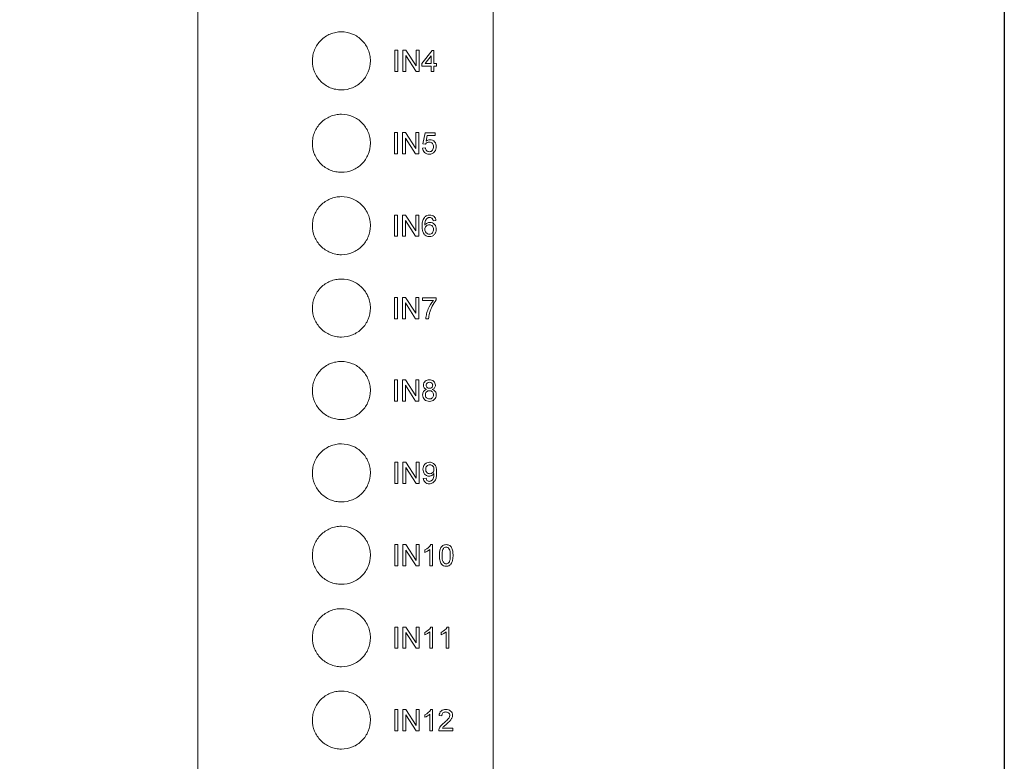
# Model space of a CAD drawing. Header units: millimetres. Extents: x 216 to 455, y 70 to 254.
# Tile 29 of 69: x 395 to 455, y 116 to 161. Entities that reach past the tile are written whole.
import ezdxf

# ---------------------------------------------------------------- set-up
doc = ezdxf.new("R2010")
doc.units = ezdxf.units.MM

msp = doc.modelspace()

# ---------------------------------------------------------------- linework, layer by layer
at = {"lineweight": 15}
for p, q in [((405.95, 218.36), (405.95, 86.466)), ((423.76, 218.36), (423.76, 86.466)), ((417.825, 158.688), (417.825, 157.404)), ((418.006, 158.688), (417.825, 158.688)), ((418.006, 157.404), (418.006, 158.688)), ((418.302, 158.688), (418.302, 157.404)), ((418.493, 158.688), (418.302, 158.688)), ((419.109, 157.73), (418.493, 158.688)), ((419.109, 158.688), (419.109, 157.73)), ((419.29, 158.688), (419.109, 158.688)), ((419.29, 157.404), (419.29, 158.688)), ((420.064, 158.672), (419.455, 157.882)), ((420.179, 158.672), (420.064, 158.672)), ((420.179, 157.882), (420.179, 158.672)), ((418.483, 158.362), (419.099, 157.404)), ((418.483, 157.404), (418.483, 158.362)), ((419.658, 157.882), (420.014, 158.344)), ((420.014, 158.344), (420.014, 157.882)), ((417.825, 157.404), (418.006, 157.404)), ((418.302, 157.404), (418.483, 157.404)), ((419.099, 157.404), (419.29, 157.404)), ((419.455, 157.882), (419.455, 157.717)), ((419.455, 157.717), (420.014, 157.717)), ((420.014, 157.882), (419.658, 157.882)), ((420.014, 157.717), (420.014, 157.404)), ((420.014, 157.404), (420.179, 157.404)), ((420.344, 157.882), (420.179, 157.882)), ((420.179, 157.717), (420.344, 157.717)), ((420.179, 157.404), (420.179, 157.717)), ((420.344, 157.717), (420.344, 157.882)), ((417.983, 153.715), (417.802, 153.715)), ((417.802, 153.715), (417.802, 152.431)), ((417.983, 152.431), (417.983, 153.715)), ((418.471, 153.715), (418.279, 153.715)), ((418.279, 153.715), (418.279, 152.431)), ((418.46, 152.431), (418.46, 153.389)), ((418.46, 153.389), (419.076, 152.431)), ((419.086, 152.757), (418.471, 153.715)), ((419.267, 153.715), (419.086, 153.715)), ((419.086, 153.715), (419.086, 152.757)), ((419.267, 152.431), (419.267, 153.715)), ((419.646, 153.699), (419.514, 153.04)), ((420.255, 153.699), (419.646, 153.699)), ((419.715, 153.202), (419.78, 153.534)), ((419.78, 153.534), (420.255, 153.534)), ((420.255, 153.534), (420.255, 153.699)), ((419.662, 152.793), (419.497, 152.777)), ((419.514, 153.04), (419.679, 153.024)), ((417.802, 152.431), (417.983, 152.431)), ((418.279, 152.431), (418.46, 152.431)), ((419.076, 152.431), (419.267, 152.431)), ((417.983, 148.745), (417.802, 148.745)), ((417.802, 148.745), (417.802, 147.461)), ((417.983, 147.461), (417.983, 148.745)), ((418.471, 148.745), (418.279, 148.745)), ((418.279, 148.745), (418.279, 147.461)), ((419.086, 147.787), (418.471, 148.745)), ((419.267, 148.745), (419.086, 148.745)), ((419.086, 148.745), (419.086, 147.787)), ((419.267, 147.461), (419.267, 148.745)), ((418.46, 147.461), (418.46, 148.419)), ((418.46, 148.419), (419.076, 147.461)), ((420.14, 148.4), (420.304, 148.416)), ((417.802, 147.461), (417.983, 147.461)), ((418.279, 147.461), (418.46, 147.461)), ((419.076, 147.461), (419.267, 147.461)), ((417.983, 143.779), (417.802, 143.779)), ((417.802, 143.779), (417.802, 142.494)), ((417.983, 142.494), (417.983, 143.779)), ((418.471, 143.779), (418.279, 143.779)), ((418.279, 143.779), (418.279, 142.494)), ((419.086, 142.82), (418.471, 143.779)), ((419.267, 143.779), (419.086, 143.779)), ((419.086, 143.779), (419.086, 142.82)), ((419.267, 142.494), (419.267, 143.779)), ((419.497, 143.762), (419.497, 143.597)), ((420.321, 143.762), (419.497, 143.762)), ((420.321, 143.629), (420.321, 143.762)), ((418.46, 142.494), (418.46, 143.453)), ((418.46, 143.453), (419.076, 142.494)), ((419.497, 143.597), (420.156, 143.597)), ((417.802, 142.494), (417.983, 142.494)), ((418.279, 142.494), (418.46, 142.494)), ((419.076, 142.494), (419.267, 142.494)), ((419.695, 142.494), (419.86, 142.494)), ((417.802, 138.811), (417.802, 137.527)), ((417.983, 138.811), (417.802, 138.811)), ((417.983, 137.527), (417.983, 138.811)), ((418.279, 138.811), (418.279, 137.527)), ((418.471, 138.811), (418.279, 138.811)), ((418.46, 137.527), (418.46, 138.485)), ((418.46, 138.485), (419.076, 137.527)), ((419.086, 137.853), (418.471, 138.811)), ((419.086, 138.811), (419.086, 137.853)), ((419.267, 138.811), (419.086, 138.811)), ((419.267, 137.527), (419.267, 138.811)), ((417.802, 137.527), (417.983, 137.527)), ((418.279, 137.527), (418.46, 137.527)), ((419.076, 137.527), (419.267, 137.527)), ((418.006, 133.841), (417.825, 133.841)), ((417.825, 133.841), (417.825, 132.557)), ((418.006, 132.557), (418.006, 133.841)), ((418.302, 133.841), (418.302, 132.557)), ((418.493, 133.841), (418.302, 133.841)), ((419.109, 132.883), (418.493, 133.841)), ((419.109, 133.841), (419.109, 132.883)), ((419.29, 133.841), (419.109, 133.841)), ((419.29, 132.557), (419.29, 133.841)), ((418.483, 132.557), (418.483, 133.515)), ((418.483, 133.515), (419.099, 132.557)), ((417.825, 132.557), (418.006, 132.557)), ((418.302, 132.557), (418.483, 132.557)), ((419.099, 132.557), (419.29, 132.557)), ((419.702, 132.886), (419.537, 132.87)), ((417.825, 128.872), (417.825, 127.588)), ((418.006, 128.872), (417.825, 128.872)), ((418.006, 127.588), (418.006, 128.872)), ((418.302, 128.872), (418.302, 127.588)), ((418.493, 128.872), (418.302, 128.872)), ((419.109, 127.914), (418.493, 128.872)), ((419.109, 128.872), (419.109, 127.914)), ((419.29, 128.872), (419.109, 128.872)), ((419.29, 127.588), (419.29, 128.872)), ((420.097, 128.872), (419.991, 128.872)), ((420.097, 127.588), (420.097, 128.872)), ((418.483, 128.546), (419.099, 127.588)), ((418.483, 127.588), (418.483, 128.546)), ((419.636, 128.551), (419.636, 128.399)), ((419.932, 128.589), (419.932, 127.588)), ((417.825, 127.588), (418.006, 127.588)), ((418.302, 127.588), (418.483, 127.588)), ((419.099, 127.588), (419.29, 127.588)), ((419.932, 127.588), (420.097, 127.588)), ((417.825, 123.907), (417.825, 122.623)), ((418.006, 123.907), (417.825, 123.907)), ((418.006, 122.623), (418.006, 123.907)), ((418.302, 123.907), (418.302, 122.623)), ((418.493, 123.907), (418.302, 123.907)), ((418.483, 123.581), (419.099, 122.623)), ((418.483, 122.623), (418.483, 123.581)), ((419.109, 122.949), (418.493, 123.907)), ((419.109, 123.907), (419.109, 122.949)), ((419.29, 123.907), (419.109, 123.907)), ((419.29, 122.623), (419.29, 123.907)), ((419.636, 123.586), (419.636, 123.435)), ((419.932, 123.624), (419.932, 122.623)), ((420.097, 123.907), (419.991, 123.907)), ((420.097, 122.623), (420.097, 123.907)), ((420.623, 123.586), (420.623, 123.435)), ((420.92, 123.624), (420.92, 122.623)), ((421.084, 123.907), (420.978, 123.907)), ((421.084, 122.623), (421.084, 123.907)), ((417.825, 122.623), (418.006, 122.623)), ((418.302, 122.623), (418.483, 122.623)), ((419.099, 122.623), (419.29, 122.623)), ((419.932, 122.623), (420.097, 122.623)), ((420.92, 122.623), (421.084, 122.623)), ((417.825, 118.934), (417.825, 117.65)), ((418.006, 118.934), (417.825, 118.934)), ((418.006, 117.65), (418.006, 118.934)), ((418.302, 118.934), (418.302, 117.65)), ((418.493, 118.934), (418.302, 118.934)), ((419.109, 117.976), (418.493, 118.934)), ((419.109, 118.934), (419.109, 117.976)), ((419.29, 118.934), (419.109, 118.934)), ((419.29, 117.65), (419.29, 118.934)), ((420.097, 118.934), (419.991, 118.934)), ((420.097, 117.65), (420.097, 118.934)), ((418.483, 118.608), (419.099, 117.65)), ((418.483, 117.65), (418.483, 118.608)), ((419.636, 118.613), (419.636, 118.462)), ((419.932, 118.651), (419.932, 117.65)), ((420.492, 118.572), (420.656, 118.556)), ((417.825, 117.65), (418.006, 117.65)), ((418.302, 117.65), (418.483, 117.65)), ((419.099, 117.65), (419.29, 117.65)), ((419.932, 117.65), (420.097, 117.65)), ((420.475, 117.65), (421.315, 117.65)), ((421.315, 117.815), (420.687, 117.815)), ((421.315, 117.65), (421.315, 117.815))]:
    msp.add_line(p, q, dxfattribs=at)
msp.add_lwpolyline([(215.89, 254.336), (454.576, 254.336), (454.576, 69.983), (215.89, 69.983)], close=True)
for points, knots in [([(416.35, 158.039), (416.35, 158.155), (416.339, 158.268), (416.294, 158.491), (416.261, 158.602), (416.173, 158.814), (416.12, 158.915), (415.993, 159.105), (415.919, 159.195), (415.677, 159.437), (415.482, 159.568), (415.06, 159.743), (414.83, 159.789), (414.487, 159.789), (414.371, 159.778), (414.146, 159.733), (414.036, 159.7), (413.824, 159.612), (413.722, 159.557), (413.532, 159.43), (413.444, 159.358), (413.28, 159.194), (413.208, 159.106), (413.081, 158.916), (413.027, 158.814), (412.939, 158.602), (412.906, 158.493), (412.861, 158.269), (412.85, 158.154), (412.85, 157.812), (412.896, 157.582), (413.069, 157.161), (413.199, 156.966), (413.441, 156.723), (413.531, 156.649), (413.721, 156.522), (413.822, 156.468), (414.033, 156.379), (414.145, 156.346), (414.369, 156.301), (414.483, 156.289), (414.829, 156.289), (415.057, 156.334), (415.376, 156.466), (415.476, 156.52), (415.667, 156.647), (415.757, 156.721), (415.999, 156.963), (416.129, 157.158), (416.304, 157.579), (416.35, 157.808), (416.35, 158.039)], [0, 0, 0, 0, 0.03125, 0.03125, 0.0625, 0.0625, 0.09375, 0.09375, 0.125, 0.125, 0.1875, 0.1875, 0.25, 0.25, 0.28125, 0.28125, 0.3125, 0.3125, 0.34375, 0.34375, 0.375, 0.375, 0.40625, 0.40625, 0.4375, 0.4375, 0.46875, 0.46875, 0.5, 0.5, 0.5625, 0.5625, 0.625, 0.625, 0.65625, 0.65625, 0.6875, 0.6875, 0.71875, 0.71875, 0.75, 0.75, 0.8125, 0.8125, 0.84375, 0.84375, 0.875, 0.875, 0.9375, 0.9375, 1, 1, 1, 1]), ([(416.35, 153.071), (416.35, 153.186), (416.339, 153.3), (416.294, 153.523), (416.261, 153.634), (416.173, 153.846), (416.12, 153.946), (415.993, 154.136), (415.919, 154.227), (415.677, 154.469), (415.482, 154.6), (415.06, 154.775), (414.83, 154.821), (414.487, 154.821), (414.37, 154.81), (414.146, 154.765), (414.036, 154.732), (413.824, 154.644), (413.722, 154.589), (413.532, 154.462), (413.443, 154.39), (413.28, 154.226), (413.208, 154.137), (413.081, 153.948), (413.027, 153.846), (412.939, 153.634), (412.906, 153.525), (412.861, 153.301), (412.85, 153.185), (412.85, 152.844), (412.896, 152.614), (413.069, 152.193), (413.199, 151.998), (413.441, 151.755), (413.531, 151.681), (413.721, 151.554), (413.821, 151.5), (414.033, 151.412), (414.145, 151.378), (414.369, 151.333), (414.483, 151.321), (414.829, 151.321), (415.057, 151.366), (415.376, 151.498), (415.477, 151.552), (415.667, 151.679), (415.757, 151.753), (415.999, 151.996), (416.129, 152.191), (416.304, 152.611), (416.35, 152.84), (416.35, 153.071)], [0, 0, 0, 0, 0.03125, 0.03125, 0.0625, 0.0625, 0.09375, 0.09375, 0.125, 0.125, 0.1875, 0.1875, 0.25, 0.25, 0.28125, 0.28125, 0.3125, 0.3125, 0.34375, 0.34375, 0.375, 0.375, 0.40625, 0.40625, 0.4375, 0.4375, 0.46875, 0.46875, 0.5, 0.5, 0.5625, 0.5625, 0.625, 0.625, 0.65625, 0.65625, 0.6875, 0.6875, 0.71875, 0.71875, 0.75, 0.75, 0.8125, 0.8125, 0.84375, 0.84375, 0.875, 0.875, 0.9375, 0.9375, 1, 1, 1, 1]), ([(419.944, 153.287), (419.902, 153.286), (419.86, 153.279), (419.784, 153.249), (419.748, 153.227), (419.715, 153.202)], [0, 0, 0, 0, 0.5, 0.5, 1, 1, 1, 1]), ([(420.321, 152.872), (420.319, 152.924), (420.314, 152.975), (420.282, 153.074), (420.255, 153.121), (420.186, 153.2), (420.145, 153.233), (420.049, 153.277), (419.997, 153.286), (419.944, 153.287)], [0, 0, 0, 0, 0.25, 0.25, 0.5, 0.5, 0.75, 0.75, 1, 1, 1, 1]), ([(419.497, 152.777), (419.503, 152.727), (419.513, 152.679), (419.554, 152.587), (419.584, 152.546), (419.658, 152.479), (419.702, 152.453), (419.796, 152.421), (419.846, 152.416), (419.896, 152.415)], [0, 0, 0, 0, 0.25, 0.25, 0.5, 0.5, 0.75, 0.75, 1, 1, 1, 1]), ([(419.897, 152.563), (419.867, 152.564), (419.837, 152.567), (419.779, 152.588), (419.753, 152.606), (419.691, 152.673), (419.673, 152.733), (419.662, 152.793)], [0, 0, 0, 0, 0.25, 0.25, 0.5, 0.5, 1, 1, 1, 1]), ([(419.679, 153.024), (419.703, 153.06), (419.734, 153.09), (419.81, 153.132), (419.855, 153.138), (419.898, 153.139)], [0, 0, 0, 0, 0.5, 0.5, 1, 1, 1, 1]), ([(420.156, 152.862), (420.155, 152.825), (420.152, 152.788), (420.133, 152.716), (420.116, 152.682), (420.07, 152.623), (420.041, 152.599), (419.973, 152.569), (419.935, 152.564), (419.897, 152.563)], [0, 0, 0, 0, 0.25, 0.25, 0.5, 0.5, 0.75, 0.75, 1, 1, 1, 1]), ([(419.898, 153.139), (419.934, 153.138), (419.97, 153.135), (420.037, 153.111), (420.069, 153.091), (420.115, 153.036), (420.132, 153.003), (420.152, 152.934), (420.155, 152.898), (420.156, 152.862)], [0, 0, 0, 0, 0.25, 0.25, 0.5, 0.5, 0.75, 0.75, 1, 1, 1, 1]), ([(420.222, 152.571), (420.255, 152.614), (420.281, 152.662), (420.313, 152.764), (420.32, 152.818), (420.321, 152.872)], [0, 0, 0, 0, 0.5, 0.5, 1, 1, 1, 1]), ([(419.896, 152.415), (419.959, 152.416), (420.022, 152.426), (420.107, 152.466), (420.133, 152.483), (420.182, 152.523), (420.203, 152.546), (420.222, 152.571)], [0, 0, 0, 0, 0.5, 0.5, 0.75, 0.75, 1, 1, 1, 1]), ([(416.35, 148.103), (416.35, 148.218), (416.339, 148.332), (416.294, 148.555), (416.261, 148.666), (416.173, 148.878), (416.12, 148.978), (415.993, 149.168), (415.919, 149.258), (415.678, 149.501), (415.482, 149.632), (415.061, 149.807), (414.83, 149.853), (414.487, 149.853), (414.37, 149.842), (414.145, 149.797), (414.036, 149.764), (413.824, 149.676), (413.721, 149.621), (413.532, 149.494), (413.443, 149.421), (413.28, 149.258), (413.208, 149.169), (413.081, 148.98), (413.027, 148.877), (412.939, 148.666), (412.906, 148.557), (412.861, 148.333), (412.85, 148.217), (412.85, 147.876), (412.896, 147.646), (413.069, 147.225), (413.199, 147.03), (413.44, 146.787), (413.53, 146.713), (413.721, 146.586), (413.821, 146.532), (414.033, 146.444), (414.145, 146.41), (414.369, 146.365), (414.483, 146.353), (414.829, 146.353), (415.057, 146.398), (415.376, 146.53), (415.477, 146.584), (415.667, 146.711), (415.757, 146.785), (415.999, 147.028), (416.13, 147.223), (416.304, 147.643), (416.35, 147.872), (416.35, 148.103)], [0, 0, 0, 0, 0.03125, 0.03125, 0.0625, 0.0625, 0.09375, 0.09375, 0.125, 0.125, 0.1875, 0.1875, 0.25, 0.25, 0.28125, 0.28125, 0.3125, 0.3125, 0.34375, 0.34375, 0.375, 0.375, 0.40625, 0.40625, 0.4375, 0.4375, 0.46875, 0.46875, 0.5, 0.5, 0.5625, 0.5625, 0.625, 0.625, 0.65625, 0.65625, 0.6875, 0.6875, 0.71875, 0.71875, 0.75, 0.75, 0.8125, 0.8125, 0.84375, 0.84375, 0.875, 0.875, 0.9375, 0.9375, 1, 1, 1, 1]), ([(419.604, 148.599), (419.545, 148.525), (419.51, 148.436), (419.471, 148.251), (419.465, 148.157), (419.465, 148.062)], [0, 0, 0, 0, 0.5, 0.5, 1, 1, 1, 1]), ([(419.933, 148.745), (419.871, 148.744), (419.808, 148.735), (419.723, 148.698), (419.696, 148.682), (419.647, 148.645), (419.625, 148.623), (419.604, 148.599)], [0, 0, 0, 0, 0.5, 0.5, 0.75, 0.75, 1, 1, 1, 1]), ([(419.629, 148.132), (419.63, 148.21), (419.634, 148.29), (419.667, 148.404), (419.683, 148.439), (419.725, 148.506), (419.752, 148.534), (419.782, 148.559)], [0, 0, 0, 0, 0.5, 0.5, 0.75, 0.75, 1, 1, 1, 1]), ([(419.782, 148.559), (419.793, 148.565), (419.804, 148.571), (419.815, 148.576), (419.827, 148.581), (419.838, 148.584), (419.85, 148.588), (419.874, 148.594), (419.898, 148.596), (419.923, 148.597)], [0, 0, 0, 0, 0.0000368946, 0.0000368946, 0.0000368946, 0.0000739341, 0.0000739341, 0.0000739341, 0.0001474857, 0.0001474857, 0.0001474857, 0.0001474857]), ([(419.923, 148.597), (419.952, 148.596), (419.982, 148.592), (420.035, 148.57), (420.059, 148.552), (420.08, 148.531)], [0, 0, 0, 0, 0.5, 0.5, 1, 1, 1, 1]), ([(420.304, 148.416), (420.297, 148.461), (420.287, 148.505), (420.249, 148.588), (420.222, 148.626), (420.153, 148.687), (420.113, 148.711), (420.026, 148.739), (419.98, 148.744), (419.933, 148.745)], [0, 0, 0, 0, 0.25, 0.25, 0.5, 0.5, 0.75, 0.75, 1, 1, 1, 1]), ([(420.08, 148.531), (420.088, 148.522), (420.096, 148.512), (420.102, 148.502), (420.108, 148.491), (420.113, 148.48), (420.118, 148.469), (420.127, 148.447), (420.134, 148.423), (420.14, 148.4)], [0, 0, 0, 0, 0.0000367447, 0.0000367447, 0.0000367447, 0.0000735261, 0.0000735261, 0.0000735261, 0.0001464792, 0.0001464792, 0.0001464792, 0.0001464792]), ([(419.465, 148.062), (419.466, 147.99), (419.469, 147.918), (419.493, 147.776), (419.514, 147.706), (419.588, 147.58), (419.642, 147.529), (419.737, 147.478), (419.772, 147.465), (419.842, 147.448), (419.878, 147.446), (419.915, 147.445)], [0, 0, 0, 0, 0.25, 0.25, 0.5, 0.5, 0.75, 0.75, 0.875, 0.875, 1, 1, 1, 1]), ([(419.941, 148.301), (419.91, 148.3), (419.879, 148.297), (419.82, 148.282), (419.79, 148.271), (419.736, 148.242), (419.711, 148.224), (419.666, 148.181), (419.647, 148.157), (419.629, 148.132)], [0, 0, 0, 0, 0.25, 0.25, 0.5, 0.5, 0.75, 0.75, 1, 1, 1, 1]), ([(419.629, 147.887), (419.63, 147.922), (419.634, 147.957), (419.659, 148.023), (419.679, 148.053), (419.73, 148.102), (419.76, 148.121), (419.825, 148.147), (419.86, 148.152), (419.896, 148.153)], [0, 0, 0, 0, 0.25, 0.25, 0.5, 0.5, 0.75, 0.75, 1, 1, 1, 1]), ([(419.902, 147.593), (419.865, 147.594), (419.827, 147.599), (419.758, 147.629), (419.727, 147.652), (419.679, 147.709), (419.661, 147.742), (419.636, 147.812), (419.63, 147.85), (419.629, 147.887)], [0, 0, 0, 0, 0.25, 0.25, 0.5, 0.5, 0.75, 0.75, 1, 1, 1, 1]), ([(419.896, 148.153), (419.931, 148.152), (419.967, 148.148), (420.034, 148.123), (420.064, 148.103), (420.113, 148.051), (420.13, 148.019), (420.152, 147.951), (420.155, 147.915), (420.156, 147.879)], [0, 0, 0, 0, 0.25, 0.25, 0.5, 0.5, 0.75, 0.75, 1, 1, 1, 1]), ([(420.156, 147.879), (420.155, 147.843), (420.152, 147.807), (420.132, 147.738), (420.116, 147.706), (420.07, 147.651), (420.04, 147.628), (419.975, 147.599), (419.938, 147.594), (419.902, 147.593)], [0, 0, 0, 0, 0.25, 0.25, 0.5, 0.5, 0.75, 0.75, 1, 1, 1, 1]), ([(419.915, 147.445), (419.971, 147.445), (420.027, 147.455), (420.129, 147.499), (420.176, 147.532), (420.248, 147.617), (420.275, 147.667), (420.312, 147.772), (420.319, 147.828), (420.321, 147.884)], [0, 0, 0, 0, 0.25, 0.25, 0.5, 0.5, 0.75, 0.75, 1, 1, 1, 1]), ([(420.321, 147.884), (420.319, 147.937), (420.314, 147.988), (420.281, 148.088), (420.255, 148.134), (420.185, 148.213), (420.142, 148.246), (420.047, 148.291), (419.994, 148.299), (419.941, 148.301)], [0, 0, 0, 0, 0.25, 0.25, 0.5, 0.5, 0.75, 0.75, 1, 1, 1, 1]), ([(416.35, 143.135), (416.35, 143.25), (416.339, 143.364), (416.295, 143.587), (416.261, 143.698), (416.174, 143.909), (416.12, 144.01), (415.993, 144.2), (415.92, 144.29), (415.678, 144.533), (415.483, 144.663), (415.061, 144.839), (414.83, 144.885), (414.487, 144.885), (414.37, 144.874), (414.145, 144.829), (414.036, 144.796), (413.824, 144.708), (413.721, 144.653), (413.531, 144.526), (413.443, 144.453), (413.28, 144.29), (413.207, 144.201), (413.081, 144.011), (413.026, 143.909), (412.939, 143.697), (412.906, 143.589), (412.861, 143.365), (412.85, 143.249), (412.85, 142.908), (412.896, 142.678), (413.069, 142.257), (413.199, 142.062), (413.44, 141.82), (413.53, 141.746), (413.72, 141.618), (413.821, 141.564), (414.033, 141.476), (414.144, 141.442), (414.369, 141.397), (414.483, 141.385), (414.829, 141.385), (415.057, 141.43), (415.376, 141.563), (415.477, 141.616), (415.667, 141.744), (415.757, 141.818), (416, 142.06), (416.13, 142.255), (416.304, 142.675), (416.35, 142.904), (416.35, 143.135)], [0, 0, 0, 0, 0.03125, 0.03125, 0.0625, 0.0625, 0.09375, 0.09375, 0.125, 0.125, 0.1875, 0.1875, 0.25, 0.25, 0.28125, 0.28125, 0.3125, 0.3125, 0.34375, 0.34375, 0.375, 0.375, 0.40625, 0.40625, 0.4375, 0.4375, 0.46875, 0.46875, 0.5, 0.5, 0.5625, 0.5625, 0.625, 0.625, 0.65625, 0.65625, 0.6875, 0.6875, 0.71875, 0.71875, 0.75, 0.75, 0.8125, 0.8125, 0.84375, 0.84375, 0.875, 0.875, 0.9375, 0.9375, 1, 1, 1, 1]), ([(420.156, 143.597), (420.02, 143.445), (419.913, 143.269), (419.795, 142.987), (419.764, 142.891), (419.715, 142.696), (419.698, 142.597), (419.695, 142.494)], [0, 0, 0, 0, 0.5, 0.5, 0.75, 0.75, 1, 1, 1, 1]), ([(419.916, 142.844), (419.937, 142.915), (419.96, 142.985), (420.014, 143.123), (420.044, 143.191), (420.146, 143.389), (420.224, 143.516), (420.321, 143.629)], [0, 0, 0, 0, 0.25, 0.25, 0.5, 0.5, 1, 1, 1, 1]), ([(419.86, 142.494), (419.864, 142.553), (419.87, 142.612), (419.879, 142.67), (419.883, 142.699), (419.889, 142.728), (419.895, 142.757), (419.901, 142.786), (419.909, 142.815), (419.916, 142.844)], [0, 0, 0, 0, 0.0001772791, 0.0001772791, 0.0001772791, 0.0002665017, 0.0002665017, 0.0002665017, 0.0003560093, 0.0003560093, 0.0003560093, 0.0003560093]), ([(416.35, 138.167), (416.35, 138.282), (416.339, 138.396), (416.295, 138.619), (416.261, 138.729), (416.174, 138.941), (416.12, 139.042), (415.994, 139.232), (415.92, 139.322), (415.678, 139.564), (415.483, 139.695), (415.061, 139.871), (414.83, 139.917), (414.486, 139.917), (414.37, 139.906), (414.145, 139.861), (414.036, 139.828), (413.824, 139.74), (413.721, 139.684), (413.531, 139.557), (413.443, 139.485), (413.28, 139.321), (413.207, 139.233), (413.081, 139.043), (413.026, 138.941), (412.939, 138.729), (412.906, 138.62), (412.861, 138.397), (412.85, 138.281), (412.85, 137.94), (412.895, 137.71), (413.069, 137.29), (413.199, 137.094), (413.44, 136.852), (413.53, 136.778), (413.72, 136.65), (413.821, 136.596), (414.033, 136.508), (414.144, 136.474), (414.369, 136.429), (414.482, 136.417), (414.829, 136.417), (415.058, 136.462), (415.377, 136.595), (415.477, 136.649), (415.668, 136.776), (415.758, 136.85), (416, 137.092), (416.13, 137.287), (416.304, 137.708), (416.35, 137.937), (416.35, 138.167)], [0, 0, 0, 0, 0.03125, 0.03125, 0.0625, 0.0625, 0.09375, 0.09375, 0.125, 0.125, 0.1875, 0.1875, 0.25, 0.25, 0.28125, 0.28125, 0.3125, 0.3125, 0.34375, 0.34375, 0.375, 0.375, 0.40625, 0.40625, 0.4375, 0.4375, 0.46875, 0.46875, 0.5, 0.5, 0.5625, 0.5625, 0.625, 0.625, 0.65625, 0.65625, 0.6875, 0.6875, 0.71875, 0.71875, 0.75, 0.75, 0.8125, 0.8125, 0.84375, 0.84375, 0.875, 0.875, 0.9375, 0.9375, 1, 1, 1, 1]), ([(419.907, 138.811), (419.862, 138.81), (419.817, 138.806), (419.73, 138.778), (419.69, 138.756), (419.621, 138.696), (419.592, 138.66), (419.556, 138.578), (419.548, 138.532), (419.547, 138.487)], [0, 0, 0, 0, 0.25, 0.25, 0.5, 0.5, 0.75, 0.75, 1, 1, 1, 1]), ([(419.547, 138.487), (419.548, 138.458), (419.55, 138.43), (419.567, 138.375), (419.581, 138.349), (419.634, 138.281), (419.687, 138.252), (419.741, 138.231)], [0, 0, 0, 0, 0.25, 0.25, 0.5, 0.5, 1, 1, 1, 1]), ([(419.711, 138.486), (419.713, 138.511), (419.716, 138.535), (419.737, 138.581), (419.752, 138.601), (419.808, 138.65), (419.859, 138.662), (419.909, 138.663)], [0, 0, 0, 0, 0.25, 0.25, 0.5, 0.5, 1, 1, 1, 1]), ([(419.911, 138.3), (419.885, 138.301), (419.859, 138.303), (419.81, 138.318), (419.787, 138.33), (419.749, 138.365), (419.734, 138.387), (419.715, 138.434), (419.712, 138.46), (419.711, 138.486)], [0, 0, 0, 0, 0.25, 0.25, 0.5, 0.5, 0.75, 0.75, 1, 1, 1, 1]), ([(420.271, 138.483), (420.27, 138.529), (420.263, 138.575), (420.224, 138.657), (420.196, 138.694), (420.127, 138.754), (420.086, 138.777), (419.999, 138.805), (419.953, 138.81), (419.907, 138.811)], [0, 0, 0, 0, 0.25, 0.25, 0.5, 0.5, 0.75, 0.75, 1, 1, 1, 1]), ([(419.909, 138.663), (419.96, 138.662), (420.013, 138.649), (420.068, 138.597), (420.083, 138.576), (420.102, 138.529), (420.105, 138.504), (420.107, 138.478)], [0, 0, 0, 0, 0.5, 0.5, 0.75, 0.75, 1, 1, 1, 1]), ([(420.107, 138.478), (420.106, 138.454), (420.102, 138.429), (420.083, 138.383), (420.068, 138.363), (420.012, 138.312), (419.961, 138.301), (419.911, 138.3)], [0, 0, 0, 0, 0.25, 0.25, 0.5, 0.5, 1, 1, 1, 1]), ([(420.081, 138.231), (420.107, 138.242), (420.133, 138.253), (420.18, 138.284), (420.202, 138.303), (420.237, 138.347), (420.25, 138.372), (420.267, 138.426), (420.27, 138.454), (420.271, 138.483)], [0, 0, 0, 0, 0.25, 0.25, 0.5, 0.5, 0.75, 0.75, 1, 1, 1, 1]), ([(419.741, 138.231), (419.706, 138.221), (419.671, 138.208), (419.608, 138.169), (419.581, 138.143), (419.537, 138.083), (419.521, 138.05), (419.502, 137.978), (419.498, 137.942), (419.497, 137.905)], [0, 0, 0, 0, 0.25, 0.25, 0.5, 0.5, 0.75, 0.75, 1, 1, 1, 1]), ([(419.497, 137.905), (419.499, 137.851), (419.506, 137.798), (419.546, 137.699), (419.577, 137.655), (419.654, 137.581), (419.701, 137.553), (419.801, 137.518), (419.855, 137.511), (419.909, 137.51)], [0, 0, 0, 0, 0.25, 0.25, 0.5, 0.5, 0.75, 0.75, 1, 1, 1, 1]), ([(419.662, 137.908), (419.663, 137.94), (419.667, 137.972), (419.689, 138.033), (419.706, 138.061), (419.751, 138.108), (419.779, 138.126), (419.84, 138.148), (419.873, 138.152), (419.905, 138.152)], [0, 0, 0, 0, 0.25, 0.25, 0.5, 0.5, 0.75, 0.75, 1, 1, 1, 1]), ([(419.91, 137.658), (419.877, 137.659), (419.844, 137.664), (419.782, 137.686), (419.752, 137.703), (419.704, 137.749), (419.688, 137.779), (419.668, 137.842), (419.663, 137.875), (419.662, 137.908)], [0, 0, 0, 0, 0.25, 0.25, 0.5, 0.5, 0.75, 0.75, 1, 1, 1, 1]), ([(419.905, 138.152), (419.939, 138.152), (419.972, 138.148), (420.035, 138.126), (420.064, 138.107), (420.11, 138.06), (420.128, 138.031), (420.151, 137.969), (420.155, 137.936), (420.156, 137.903)], [0, 0, 0, 0, 0.25, 0.25, 0.5, 0.5, 0.75, 0.75, 1, 1, 1, 1]), ([(419.909, 137.51), (419.962, 137.511), (420.014, 137.517), (420.115, 137.551), (420.161, 137.579), (420.239, 137.652), (420.271, 137.696), (420.311, 137.794), (420.319, 137.847), (420.321, 137.9)], [0, 0, 0, 0, 0.25, 0.25, 0.5, 0.5, 0.75, 0.75, 1, 1, 1, 1]), ([(420.156, 137.903), (420.155, 137.87), (420.151, 137.838), (420.13, 137.777), (420.112, 137.749), (420.066, 137.702), (420.038, 137.684), (419.976, 137.663), (419.943, 137.659), (419.91, 137.658)], [0, 0, 0, 0, 0.25, 0.25, 0.5, 0.5, 0.75, 0.75, 1, 1, 1, 1]), ([(420.321, 137.9), (420.32, 137.937), (420.317, 137.973), (420.297, 138.043), (420.28, 138.077), (420.217, 138.166), (420.151, 138.207), (420.081, 138.231)], [0, 0, 0, 0, 0.25, 0.25, 0.5, 0.5, 1, 1, 1, 1]), ([(416.35, 133.199), (416.35, 133.314), (416.339, 133.427), (416.295, 133.65), (416.261, 133.761), (416.174, 133.973), (416.12, 134.073), (415.994, 134.263), (415.92, 134.353), (415.678, 134.596), (415.483, 134.727), (415.061, 134.903), (414.83, 134.949), (414.486, 134.949), (414.37, 134.938), (414.145, 134.893), (414.036, 134.859), (413.823, 134.771), (413.721, 134.716), (413.531, 134.589), (413.442, 134.517), (413.279, 134.353), (413.207, 134.264), (413.081, 134.075), (413.026, 133.973), (412.939, 133.761), (412.906, 133.652), (412.861, 133.429), (412.85, 133.313), (412.85, 132.972), (412.895, 132.742), (413.069, 132.322), (413.198, 132.127), (413.44, 131.884), (413.529, 131.81), (413.72, 131.682), (413.82, 131.628), (414.032, 131.54), (414.144, 131.506), (414.368, 131.461), (414.482, 131.449), (414.829, 131.449), (415.058, 131.494), (415.377, 131.627), (415.478, 131.681), (415.668, 131.808), (415.758, 131.882), (416, 132.125), (416.13, 132.319), (416.304, 132.74), (416.35, 132.969), (416.35, 133.199)], [0, 0, 0, 0, 0.03125, 0.03125, 0.0625, 0.0625, 0.09375, 0.09375, 0.125, 0.125, 0.1875, 0.1875, 0.25, 0.25, 0.28125, 0.28125, 0.3125, 0.3125, 0.34375, 0.34375, 0.375, 0.375, 0.40625, 0.40625, 0.4375, 0.4375, 0.46875, 0.46875, 0.5, 0.5, 0.5625, 0.5625, 0.625, 0.625, 0.65625, 0.65625, 0.6875, 0.6875, 0.71875, 0.71875, 0.75, 0.75, 0.8125, 0.8125, 0.84375, 0.84375, 0.875, 0.875, 0.9375, 0.9375, 1, 1, 1, 1]), ([(419.914, 133.841), (419.859, 133.84), (419.805, 133.832), (419.705, 133.789), (419.661, 133.755), (419.588, 133.675), (419.561, 133.627), (419.527, 133.524), (419.522, 133.469), (419.52, 133.415)], [0, 0, 0, 0, 0.25, 0.25, 0.5, 0.5, 0.75, 0.75, 1, 1, 1, 1]), ([(419.685, 133.406), (419.686, 133.442), (419.689, 133.477), (419.71, 133.545), (419.727, 133.578), (419.773, 133.633), (419.801, 133.656), (419.867, 133.686), (419.903, 133.692), (419.939, 133.693)], [0, 0, 0, 0, 0.25, 0.25, 0.5, 0.5, 0.75, 0.75, 1, 1, 1, 1]), ([(420.344, 133.225), (420.343, 133.296), (420.34, 133.366), (420.319, 133.506), (420.3, 133.575), (420.23, 133.698), (420.179, 133.75), (420.057, 133.822), (419.986, 133.84), (419.914, 133.841)], [0, 0, 0, 0, 0.25, 0.25, 0.5, 0.5, 0.75, 0.75, 1, 1, 1, 1]), ([(419.939, 133.693), (419.974, 133.693), (420.008, 133.687), (420.071, 133.659), (420.098, 133.637), (420.141, 133.584), (420.157, 133.553), (420.175, 133.487), (420.178, 133.453), (420.179, 133.419)], [0, 0, 0, 0, 0.25, 0.25, 0.5, 0.5, 0.75, 0.75, 1, 1, 1, 1]), ([(419.52, 133.415), (419.521, 133.364), (419.526, 133.313), (419.556, 133.215), (419.581, 133.169), (419.647, 133.09), (419.688, 133.057), (419.781, 133.012), (419.833, 133.003), (419.885, 133.002)], [0, 0, 0, 0, 0.25, 0.25, 0.5, 0.5, 0.75, 0.75, 1, 1, 1, 1]), ([(419.935, 133.15), (419.901, 133.15), (419.868, 133.154), (419.804, 133.178), (419.776, 133.197), (419.729, 133.246), (419.712, 133.276), (419.69, 133.339), (419.686, 133.373), (419.685, 133.406)], [0, 0, 0, 0, 0.25, 0.25, 0.5, 0.5, 0.75, 0.75, 1, 1, 1, 1]), ([(419.885, 133.002), (419.915, 133.003), (419.944, 133.005), (420.001, 133.021), (420.028, 133.033), (420.079, 133.062), (420.103, 133.08), (420.145, 133.121), (420.163, 133.145), (420.179, 133.169)], [0, 0, 0, 0, 0.25, 0.25, 0.5, 0.5, 0.75, 0.75, 1, 1, 1, 1]), ([(419.892, 132.541), (419.931, 132.542), (419.969, 132.545), (420.044, 132.566), (420.081, 132.581), (420.178, 132.643), (420.23, 132.705), (420.299, 132.843), (420.318, 132.919), (420.34, 133.071), (420.343, 133.148), (420.344, 133.225)], [0, 0, 0, 0, 0.125, 0.125, 0.25, 0.25, 0.5, 0.5, 0.75, 0.75, 1, 1, 1, 1]), ([(420.18, 133.138), (420.178, 133.04), (420.163, 132.941), (420.118, 132.826), (420.108, 132.804), (420.079, 132.763), (420.061, 132.746), (420.02, 132.717), (419.998, 132.706), (419.95, 132.692), (419.925, 132.69), (419.9, 132.689)], [0, 0, 0, 0, 0.5, 0.5, 0.625, 0.625, 0.75, 0.75, 0.875, 0.875, 1, 1, 1, 1]), ([(420.179, 133.419), (420.178, 133.385), (420.175, 133.351), (420.156, 133.285), (420.14, 133.254), (420.095, 133.203), (420.067, 133.182), (420.004, 133.156), (419.969, 133.151), (419.935, 133.15)], [0, 0, 0, 0, 0.25, 0.25, 0.5, 0.5, 0.75, 0.75, 1, 1, 1, 1]), ([(420.179, 133.169), (420.179, 133.164), (420.179, 133.159), (420.179, 133.154), (420.179, 133.151), (420.18, 133.148), (420.18, 133.146), (420.18, 133.143), (420.18, 133.141), (420.18, 133.138)], [0, 0, 0, 0, 0.00001580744, 0.00001580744, 0.00001580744, 0.00002371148, 0.00002371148, 0.00002371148, 0.00003161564, 0.00003161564, 0.00003161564, 0.00003161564]), ([(419.537, 132.87), (419.543, 132.826), (419.552, 132.782), (419.588, 132.701), (419.613, 132.663), (419.678, 132.6), (419.716, 132.577), (419.801, 132.547), (419.846, 132.541), (419.892, 132.541)], [0, 0, 0, 0, 0.25, 0.25, 0.5, 0.5, 0.75, 0.75, 1, 1, 1, 1]), ([(419.9, 132.689), (419.874, 132.69), (419.849, 132.693), (419.8, 132.711), (419.778, 132.726), (419.726, 132.784), (419.711, 132.835), (419.702, 132.886)], [0, 0, 0, 0, 0.25, 0.25, 0.5, 0.5, 1, 1, 1, 1]), ([(416.35, 128.231), (416.35, 128.346), (416.339, 128.459), (416.295, 128.682), (416.261, 128.793), (416.174, 129.005), (416.12, 129.105), (415.994, 129.295), (415.92, 129.385), (415.679, 129.628), (415.483, 129.759), (415.061, 129.935), (414.83, 129.981), (414.486, 129.981), (414.37, 129.97), (414.145, 129.925), (414.035, 129.891), (413.823, 129.803), (413.72, 129.748), (413.531, 129.621), (413.442, 129.548), (413.279, 129.385), (413.207, 129.296), (413.081, 129.106), (413.026, 129.004), (412.939, 128.793), (412.906, 128.684), (412.861, 128.46), (412.85, 128.345), (412.85, 128.004), (412.895, 127.774), (413.069, 127.354), (413.198, 127.159), (413.439, 126.916), (413.529, 126.842), (413.72, 126.714), (413.82, 126.66), (414.032, 126.572), (414.144, 126.538), (414.368, 126.493), (414.482, 126.481), (414.83, 126.481), (415.058, 126.526), (415.377, 126.659), (415.478, 126.713), (415.668, 126.84), (415.758, 126.914), (416, 127.157), (416.13, 127.352), (416.304, 127.772), (416.35, 128.001), (416.35, 128.231)], [0, 0, 0, 0, 0.03125, 0.03125, 0.0625, 0.0625, 0.09375, 0.09375, 0.125, 0.125, 0.1875, 0.1875, 0.25, 0.25, 0.28125, 0.28125, 0.3125, 0.3125, 0.34375, 0.34375, 0.375, 0.375, 0.40625, 0.40625, 0.4375, 0.4375, 0.46875, 0.46875, 0.5, 0.5, 0.5625, 0.5625, 0.625, 0.625, 0.65625, 0.65625, 0.6875, 0.6875, 0.71875, 0.71875, 0.75, 0.75, 0.8125, 0.8125, 0.84375, 0.84375, 0.875, 0.875, 0.9375, 0.9375, 1, 1, 1, 1]), ([(420.92, 128.872), (420.883, 128.872), (420.847, 128.868), (420.777, 128.851), (420.742, 128.836), (420.651, 128.776), (420.606, 128.714), (420.547, 128.582), (420.531, 128.51), (420.512, 128.366), (420.509, 128.294), (420.508, 128.221)], [0, 0, 0, 0, 0.125, 0.125, 0.25, 0.25, 0.5, 0.5, 0.75, 0.75, 1, 1, 1, 1]), ([(421.331, 128.221), (421.331, 128.294), (421.329, 128.366), (421.31, 128.507), (421.291, 128.578), (421.248, 128.679), (421.232, 128.711), (421.188, 128.77), (421.161, 128.795), (421.099, 128.835), (421.065, 128.849), (420.993, 128.868), (420.957, 128.871), (420.92, 128.872)], [0, 0, 0, 0, 0.25, 0.25, 0.5, 0.5, 0.625, 0.625, 0.75, 0.75, 0.875, 0.875, 1, 1, 1, 1]), ([(420.673, 128.222), (420.674, 128.293), (420.676, 128.364), (420.694, 128.505), (420.711, 128.575), (420.747, 128.636)], [0, 0, 0, 0, 0.5, 0.5, 1, 1, 1, 1]), ([(420.747, 128.636), (420.768, 128.662), (420.792, 128.686), (420.851, 128.717), (420.885, 128.723), (420.918, 128.724)], [0, 0, 0, 0, 0.5, 0.5, 1, 1, 1, 1]), ([(420.918, 128.724), (420.944, 128.723), (420.971, 128.72), (421.02, 128.7), (421.042, 128.686), (421.099, 128.631), (421.123, 128.583), (421.164, 128.432), (421.166, 128.326), (421.167, 128.222)], [0, 0, 0, 0, 0.125, 0.125, 0.25, 0.25, 0.5, 0.5, 1, 1, 1, 1]), ([(420.508, 128.221), (420.51, 128.13), (420.514, 128.039), (420.54, 127.903), (420.552, 127.859), (420.585, 127.773), (420.607, 127.733), (420.633, 127.695)], [0, 0, 0, 0, 0.5, 0.5, 0.75, 0.75, 1, 1, 1, 1]), ([(420.633, 127.695), (420.669, 127.655), (420.712, 127.621), (420.811, 127.58), (420.866, 127.573), (420.92, 127.572)], [0, 0, 0, 0, 0.5, 0.5, 1, 1, 1, 1]), ([(420.92, 127.72), (420.893, 127.721), (420.867, 127.725), (420.818, 127.745), (420.797, 127.76), (420.759, 127.796), (420.742, 127.816), (420.717, 127.862), (420.709, 127.887), (420.675, 128.013), (420.674, 128.118), (420.673, 128.222)], [0, 0, 0, 0, 0.125, 0.125, 0.25, 0.25, 0.375, 0.375, 0.5, 0.5, 1, 1, 1, 1]), ([(421.167, 128.222), (421.166, 128.118), (421.164, 128.013), (421.131, 127.887), (421.122, 127.862), (421.097, 127.816), (421.081, 127.795), (421.043, 127.76), (421.021, 127.745), (420.972, 127.725), (420.946, 127.721), (420.92, 127.72)], [0, 0, 0, 0, 0.5, 0.5, 0.625, 0.625, 0.75, 0.75, 0.875, 0.875, 1, 1, 1, 1]), ([(420.92, 127.572), (420.957, 127.572), (420.993, 127.576), (421.063, 127.593), (421.098, 127.608), (421.189, 127.668), (421.235, 127.73), (421.292, 127.863), (421.308, 127.934), (421.329, 128.077), (421.331, 128.149), (421.331, 128.221)], [0, 0, 0, 0, 0.125, 0.125, 0.25, 0.25, 0.5, 0.5, 0.75, 0.75, 1, 1, 1, 1]), ([(416.35, 123.263), (416.35, 123.378), (416.339, 123.491), (416.295, 123.714), (416.261, 123.825), (416.174, 124.036), (416.121, 124.137), (415.994, 124.327), (415.921, 124.417), (415.679, 124.66), (415.484, 124.791), (415.062, 124.966), (414.83, 125.013), (414.486, 125.013), (414.37, 125.002), (414.145, 124.957), (414.035, 124.923), (413.823, 124.835), (413.72, 124.78), (413.53, 124.653), (413.442, 124.58), (413.279, 124.416), (413.207, 124.328), (413.08, 124.138), (413.026, 124.036), (412.939, 123.824), (412.906, 123.716), (412.861, 123.492), (412.85, 123.377), (412.85, 123.036), (412.895, 122.807), (413.068, 122.386), (413.198, 122.191), (413.439, 121.949), (413.529, 121.874), (413.719, 121.746), (413.82, 121.692), (414.032, 121.604), (414.144, 121.57), (414.368, 121.525), (414.482, 121.513), (414.83, 121.513), (415.058, 121.558), (415.377, 121.691), (415.478, 121.745), (415.668, 121.872), (415.759, 121.946), (416.001, 122.189), (416.13, 122.384), (416.304, 122.804), (416.35, 123.033), (416.35, 123.263)], [0, 0, 0, 0, 0.03125, 0.03125, 0.0625, 0.0625, 0.09375, 0.09375, 0.125, 0.125, 0.1875, 0.1875, 0.25, 0.25, 0.28125, 0.28125, 0.3125, 0.3125, 0.34375, 0.34375, 0.375, 0.375, 0.40625, 0.40625, 0.4375, 0.4375, 0.46875, 0.46875, 0.5, 0.5, 0.5625, 0.5625, 0.625, 0.625, 0.65625, 0.65625, 0.6875, 0.6875, 0.71875, 0.71875, 0.75, 0.75, 0.8125, 0.8125, 0.84375, 0.84375, 0.875, 0.875, 0.9375, 0.9375, 1, 1, 1, 1]), ([(416.35, 118.295), (416.35, 118.41), (416.339, 118.523), (416.295, 118.746), (416.261, 118.856), (416.174, 119.068), (416.121, 119.168), (415.995, 119.358), (415.921, 119.448), (415.679, 119.691), (415.484, 119.822), (415.062, 119.998), (414.83, 120.045), (414.486, 120.045), (414.37, 120.034), (414.144, 119.988), (414.035, 119.955), (413.822, 119.867), (413.72, 119.812), (413.53, 119.684), (413.442, 119.612), (413.279, 119.448), (413.206, 119.359), (413.08, 119.17), (413.026, 119.068), (412.939, 118.856), (412.906, 118.747), (412.861, 118.524), (412.85, 118.409), (412.85, 118.068), (412.895, 117.839), (413.068, 117.419), (413.198, 117.223), (413.439, 116.981), (413.528, 116.907), (413.719, 116.779), (413.82, 116.724), (414.032, 116.636), (414.143, 116.602), (414.368, 116.557), (414.482, 116.545), (414.83, 116.545), (415.058, 116.59), (415.378, 116.723), (415.479, 116.777), (415.669, 116.904), (415.759, 116.979), (416.001, 117.221), (416.13, 117.416), (416.304, 117.836), (416.35, 118.065), (416.35, 118.295)], [0, 0, 0, 0, 0.03125, 0.03125, 0.0625, 0.0625, 0.09375, 0.09375, 0.125, 0.125, 0.1875, 0.1875, 0.25, 0.25, 0.28125, 0.28125, 0.3125, 0.3125, 0.34375, 0.34375, 0.375, 0.375, 0.40625, 0.40625, 0.4375, 0.4375, 0.46875, 0.46875, 0.5, 0.5, 0.5625, 0.5625, 0.625, 0.625, 0.65625, 0.65625, 0.6875, 0.6875, 0.71875, 0.71875, 0.75, 0.75, 0.8125, 0.8125, 0.84375, 0.84375, 0.875, 0.875, 0.9375, 0.9375, 1, 1, 1, 1]), ([(420.903, 118.934), (420.852, 118.933), (420.801, 118.929), (420.703, 118.9), (420.656, 118.876), (420.578, 118.81), (420.548, 118.767), (420.508, 118.674), (420.498, 118.623), (420.492, 118.572)], [0, 0, 0, 0, 0.25, 0.25, 0.5, 0.5, 0.75, 0.75, 1, 1, 1, 1]), ([(420.656, 118.556), (420.657, 118.587), (420.661, 118.618), (420.683, 118.677), (420.701, 118.704), (420.747, 118.747), (420.775, 118.763), (420.836, 118.782), (420.868, 118.785), (420.9, 118.786)], [0, 0, 0, 0, 0.25, 0.25, 0.5, 0.5, 0.75, 0.75, 1, 1, 1, 1]), ([(420.9, 118.786), (420.929, 118.785), (420.958, 118.783), (421.014, 118.766), (421.04, 118.751), (421.085, 118.713), (421.103, 118.69), (421.128, 118.637), (421.133, 118.608), (421.134, 118.578)], [0, 0, 0, 0, 0.25, 0.25, 0.5, 0.5, 0.75, 0.75, 1, 1, 1, 1]), ([(421.298, 118.58), (421.298, 118.63), (421.29, 118.679), (421.249, 118.769), (421.218, 118.81), (421.144, 118.875), (421.099, 118.899), (421.004, 118.928), (420.953, 118.933), (420.903, 118.934)], [0, 0, 0, 0, 0.25, 0.25, 0.5, 0.5, 0.75, 0.75, 1, 1, 1, 1]), ([(421.134, 118.578), (421.133, 118.53), (421.117, 118.483), (421.069, 118.399), (421.037, 118.362), (420.937, 118.257), (420.863, 118.193), (420.789, 118.13)], [0, 0, 0, 0, 0.25, 0.25, 0.5, 0.5, 1, 1, 1, 1]), ([(420.942, 118.053), (421.026, 118.125), (421.111, 118.195), (421.214, 118.324), (421.245, 118.37), (421.287, 118.472), (421.297, 118.525), (421.298, 118.58)], [0, 0, 0, 0, 0.5, 0.5, 0.75, 0.75, 1, 1, 1, 1]), ([(420.493, 117.764), (420.487, 117.746), (420.482, 117.728), (420.479, 117.709), (420.478, 117.699), (420.476, 117.689), (420.476, 117.68), (420.475, 117.67), (420.475, 117.66), (420.475, 117.65)], [0, 0, 0, 0, 0.0000577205, 0.0000577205, 0.0000577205, 0.0000872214, 0.0000872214, 0.0000872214, 0.0001169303, 0.0001169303, 0.0001169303, 0.0001169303]), ([(420.789, 118.13), (420.726, 118.081), (420.665, 118.029), (420.56, 117.908), (420.52, 117.839), (420.493, 117.764)], [0, 0, 0, 0, 0.5, 0.5, 1, 1, 1, 1]), ([(420.687, 117.815), (420.704, 117.838), (420.722, 117.861), (420.743, 117.882), (420.763, 117.903), (420.785, 117.922), (420.808, 117.941), (420.852, 117.979), (420.897, 118.016), (420.942, 118.053)], [0, 0, 0, 0, 0.000088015, 0.000088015, 0.000088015, 0.0001758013, 0.0001758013, 0.0001758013, 0.0003511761, 0.0003511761, 0.0003511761, 0.0003511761])]:
    msp.add_open_spline(points, degree=3, knots=knots, dxfattribs=at)
for points in [[(419.991, 128.872), (419.915, 128.728), (419.781, 128.626), (419.636, 128.551)], [(419.636, 128.399), (419.745, 128.444), (419.847, 128.507), (419.932, 128.589)], [(419.991, 123.907), (419.915, 123.763), (419.781, 123.661), (419.636, 123.586)], [(419.636, 123.435), (419.745, 123.48), (419.847, 123.542), (419.932, 123.624)], [(420.978, 123.907), (420.903, 123.763), (420.768, 123.661), (420.623, 123.586)], [(420.623, 123.435), (420.733, 123.48), (420.835, 123.542), (420.92, 123.624)], [(419.991, 118.934), (419.915, 118.79), (419.781, 118.688), (419.636, 118.613)], [(419.636, 118.462), (419.745, 118.506), (419.847, 118.569), (419.932, 118.651)]]:
    msp.add_open_spline(points, degree=3, dxfattribs=at)

doc.saveas('drawing.dxf')
